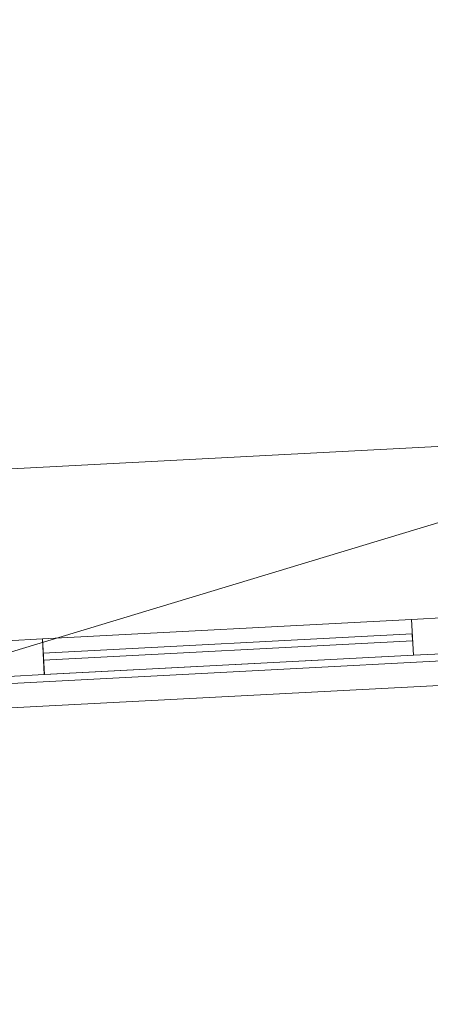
# Model space of a CAD drawing. Header units: millimetres. Extents: x -430348 to -225823, y -86243 to 5084.
# Tile 148 of 256: x -396750 to -396176, y -63559 to -62181. Entities that reach past the tile are written whole.
import ezdxf

# ---------------------------------------------------------------- set-up
doc = ezdxf.new("R2010")
doc.units = ezdxf.units.MM
for name, color, linetype, lineweight in [('A-GLAZ-CURT', 52, 'Continuous', 9), ('A-GLAZ-CWMG', 51, 'Continuous', 9), ('A-ROOF', 132, 'Continuous', 9), ('A-WALL', 113, 'Continuous', 9)]:
    doc.layers.add(name, color=color, linetype=linetype, lineweight=lineweight)

# ---------------------------------------------------------------- blocks, each defined once
blk = doc.blocks.new('System Panel - Glazed-566628-_3D_ Copy 1')
at = {"layer": 'A-GLAZ-CURT', "transparency": 33554471}
mesh = blk.add_polyface(dxfattribs=at)
corners = [(-258.6, 5), (-258.6, 5, 925), (258.6, 5, 925), (258.6, 5)]
mesh.append_faces([[corners[k] for k in face] for face in [(2, 3, 0, 1)]])
mesh = blk.add_polyface(dxfattribs=at)
corners = [(258.6, -5), (-258.6, -5), (-258.6, 5), (258.6, 5)]
mesh.append_faces([[corners[k] for k in face] for face in [(0, 1, 2, 3)]])
mesh = blk.add_polyface(dxfattribs=at)
corners = [(-258.6, -5, 925), (258.6, -5, 925), (258.6, 5, 925), (-258.6, 5, 925)]
mesh.append_faces([[corners[k] for k in face] for face in [(3, 0, 1, 2)]])
mesh = blk.add_polyface(dxfattribs=at)
corners = [(-258.6, -5), (-258.6, -5, 925), (-258.6, 5, 925), (-258.6, 5)]
mesh.append_faces([[corners[k] for k in face] for face in [(0, 1, 2, 3)]])
mesh = blk.add_polyface(dxfattribs=at)
corners = [(258.6, -5, 925), (258.6, -5), (258.6, 5), (258.6, 5, 925)]
mesh.append_faces([[corners[k] for k in face] for face in [(0, 1, 2, 3)]])
mesh = blk.add_polyface(dxfattribs=at)
corners = [(-258.6, -5), (258.6, -5), (258.6, -5, 925), (-258.6, -5, 925)]
mesh.append_faces([[corners[k] for k in face] for face in [(2, 3, 0, 1)]])
blk = doc.blocks.new('System Panel - Glazed-566629-_3D_ Copy 1')
at = {"layer": 'A-GLAZ-CURT', "transparency": 33554471}
mesh = blk.add_polyface(dxfattribs=at)
corners = [(-258.6, 5), (-258.6, 5, 425), (258.6, 5, 425), (258.6, 5)]
mesh.append_faces([[corners[k] for k in face] for face in [(2, 3, 0, 1)]])
mesh = blk.add_polyface(dxfattribs=at)
corners = [(258.6, -5), (-258.6, -5), (-258.6, 5), (258.6, 5)]
mesh.append_faces([[corners[k] for k in face] for face in [(0, 1, 2, 3)]])
mesh = blk.add_polyface(dxfattribs=at)
corners = [(-258.6, -5, 425), (258.6, -5, 425), (258.6, 5, 425), (-258.6, 5, 425)]
mesh.append_faces([[corners[k] for k in face] for face in [(3, 0, 1, 2)]])
mesh = blk.add_polyface(dxfattribs=at)
corners = [(-258.6, -5), (-258.6, -5, 425), (-258.6, 5, 425), (-258.6, 5)]
mesh.append_faces([[corners[k] for k in face] for face in [(0, 1, 2, 3)]])
mesh = blk.add_polyface(dxfattribs=at)
corners = [(258.6, -5, 425), (258.6, -5), (258.6, 5), (258.6, 5, 425)]
mesh.append_faces([[corners[k] for k in face] for face in [(0, 1, 2, 3)]])
mesh = blk.add_polyface(dxfattribs=at)
corners = [(-258.6, -5), (258.6, -5), (258.6, -5, 425), (-258.6, -5, 425)]
mesh.append_faces([[corners[k] for k in face] for face in [(2, 3, 0, 1)]])
blk = doc.blocks.new('System Panel - Glazed-566633-_3D_ Copy 1')
at = {"layer": 'A-GLAZ-CURT', "transparency": 33554471}
mesh = blk.add_polyface(dxfattribs=at)
corners = [(-258.6, 5), (-258.6, 5, 705), (258.6, 5, 705), (258.6, 5)]
mesh.append_faces([[corners[k] for k in face] for face in [(2, 3, 0, 1)]])
mesh = blk.add_polyface(dxfattribs=at)
corners = [(258.6, -5), (-258.6, -5), (-258.6, 5), (258.6, 5)]
mesh.append_faces([[corners[k] for k in face] for face in [(0, 1, 2, 3)]])
mesh = blk.add_polyface(dxfattribs=at)
corners = [(-258.6, -5, 705), (258.6, -5, 705), (258.6, 5, 705), (-258.6, 5, 705)]
mesh.append_faces([[corners[k] for k in face] for face in [(3, 0, 1, 2)]])
mesh = blk.add_polyface(dxfattribs=at)
corners = [(-258.6, -5), (-258.6, -5, 705), (-258.6, 5, 705), (-258.6, 5)]
mesh.append_faces([[corners[k] for k in face] for face in [(0, 1, 2, 3)]])
mesh = blk.add_polyface(dxfattribs=at)
corners = [(258.6, -5, 705), (258.6, -5), (258.6, 5), (258.6, 5, 705)]
mesh.append_faces([[corners[k] for k in face] for face in [(0, 1, 2, 3)]])
mesh = blk.add_polyface(dxfattribs=at)
corners = [(-258.6, -5), (258.6, -5), (258.6, -5, 705), (-258.6, -5, 705)]
mesh.append_faces([[corners[k] for k in face] for face in [(2, 3, 0, 1)]])
blk = doc.blocks.new('Rectangular Mullion - 50mm x 50mm-566586-_3D_ Copy 1')
at = {"layer": 'A-GLAZ-CWMG'}
mesh = blk.add_polyface(dxfattribs=at)
corners = [(25, 25), (-25, 25), (-25, -25), (25, -25)]
mesh.append_faces([[corners[k] for k in face] for face in [(2, 3, 0, 1)]])
mesh = blk.add_polyface(dxfattribs=at)
corners = [(25, 25, -517.1), (25, -25, -517.1), (-25, -25, -517.1), (-25, 25, -517.1)]
mesh.append_faces([[corners[k] for k in face] for face in [(0, 1, 2, 3)]])
mesh = blk.add_polyface(dxfattribs=at)
corners = [(-25, 25), (25, 25), (25, 25, -517.1), (-25, 25, -517.1)]
mesh.append_faces([[corners[k] for k in face] for face in [(0, 1, 2, 3)]])
mesh = blk.add_polyface(dxfattribs=at)
corners = [(-25, -25), (-25, 25), (-25, 25, -517.1), (-25, -25, -517.1)]
mesh.append_faces([[corners[k] for k in face] for face in [(0, 1, 2, 3)]])
mesh = blk.add_polyface(dxfattribs=at)
corners = [(25, 25), (25, -25), (25, -25, -517.1), (25, 25, -517.1)]
mesh.append_faces([[corners[k] for k in face] for face in [(0, 1, 2, 3)]])
mesh = blk.add_polyface(dxfattribs=at)
corners = [(25, -25), (-25, -25), (-25, -25, -517.1), (25, -25, -517.1)]
mesh.append_faces([[corners[k] for k in face] for face in [(0, 1, 2, 3)]])
blk = doc.blocks.new('Rectangular Mullion - 50mm x 50mm-408426-_3D_ Copy 1')
at = {"layer": 'A-GLAZ-CWMG'}
mesh = blk.add_polyface(dxfattribs=at)
corners = [(25, 25), (-25, 25), (-25, -25), (25, -25)]
mesh.append_faces([[corners[k] for k in face] for face in [(2, 3, 0, 1)]])
mesh = blk.add_polyface(dxfattribs=at)
corners = [(-25, 25), (25, 25), (25, 25, -1000), (-25, 25, -1000)]
mesh.append_faces([[corners[k] for k in face] for face in [(0, 1, 2, 3)]])
mesh = blk.add_polyface(dxfattribs=at)
corners = [(-25, -25), (-25, 25), (-25, 25, -1000), (-25, -25, -1000)]
mesh.append_faces([[corners[k] for k in face] for face in [(0, 1, 2, 3)]])
mesh = blk.add_polyface(dxfattribs=at)
corners = [(25, 25), (25, -25), (25, -25, -1000), (25, 25, -1000)]
mesh.append_faces([[corners[k] for k in face] for face in [(0, 1, 2, 3)]])
mesh = blk.add_polyface(dxfattribs=at)
corners = [(25, -25), (-25, -25), (-25, -25, -1000), (25, -25, -1000)]
mesh.append_faces([[corners[k] for k in face] for face in [(0, 1, 2, 3)]])
blk = doc.blocks.new('Rectangular Mullion - 50mm x 50mm-566587-_3D_ Copy 1')
at = {"layer": 'A-GLAZ-CWMG'}
mesh = blk.add_polyface(dxfattribs=at)
corners = [(0, 25), (-50, 25), (-50, -25), (0, -25)]
mesh.append_faces([[corners[k] for k in face] for face in [(2, 3, 0, 1)]])
mesh = blk.add_polyface(dxfattribs=at)
corners = [(0, 25, -517.1), (0, -25, -517.1), (-50, -25, -517.1), (-50, 25, -517.1)]
mesh.append_faces([[corners[k] for k in face] for face in [(0, 1, 2, 3)]])
mesh = blk.add_polyface(dxfattribs=at)
corners = [(-50, 25), (0, 25), (0, 25, -517.1), (-50, 25, -517.1)]
mesh.append_faces([[corners[k] for k in face] for face in [(0, 1, 2, 3)]])
mesh = blk.add_polyface(dxfattribs=at)
corners = [(-50, -25), (-50, 25), (-50, 25, -517.1), (-50, -25, -517.1)]
mesh.append_faces([[corners[k] for k in face] for face in [(3, 0, 1, 2)]])
mesh = blk.add_polyface(dxfattribs=at)
corners = [(0, 25), (0, -25), (0, -25, -517.1), (0, 25, -517.1)]
mesh.append_faces([[corners[k] for k in face] for face in [(3, 0, 1, 2)]])
mesh = blk.add_polyface(dxfattribs=at)
corners = [(0, -25), (-50, -25), (-50, -25, -517.1), (0, -25, -517.1)]
mesh.append_faces([[corners[k] for k in face] for face in [(0, 1, 2, 3)]])
blk = doc.blocks.new('Rectangular Mullion - 50mm x 50mm-566588-_3D_ Copy 1')
at = {"layer": 'A-GLAZ-CWMG'}
mesh = blk.add_polyface(dxfattribs=at)
corners = [(0, 25), (-50, 25), (-50, -25), (0, -25)]
mesh.append_faces([[corners[k] for k in face] for face in [(3, 0, 1, 2)]])
mesh = blk.add_polyface(dxfattribs=at)
corners = [(0, 25, -517.1), (0, -25, -517.1), (-50, -25, -517.1), (-50, 25, -517.1)]
mesh.append_faces([[corners[k] for k in face] for face in [(3, 0, 1, 2)]])
mesh = blk.add_polyface(dxfattribs=at)
corners = [(-50, 25), (0, 25), (0, 25, -517.1), (-50, 25, -517.1)]
mesh.append_faces([[corners[k] for k in face] for face in [(0, 1, 2, 3)]])
mesh = blk.add_polyface(dxfattribs=at)
corners = [(-50, -25), (-50, 25), (-50, 25, -517.1), (-50, -25, -517.1)]
mesh.append_faces([[corners[k] for k in face] for face in [(0, 1, 2, 3)]])
mesh = blk.add_polyface(dxfattribs=at)
corners = [(0, 25), (0, -25), (0, -25, -517.1), (0, 25, -517.1)]
mesh.append_faces([[corners[k] for k in face] for face in [(0, 1, 2, 3)]])
mesh = blk.add_polyface(dxfattribs=at)
corners = [(0, -25), (-50, -25), (-50, -25, -517.1), (0, -25, -517.1)]
mesh.append_faces([[corners[k] for k in face] for face in [(0, 1, 2, 3)]])
blk = doc.blocks.new('Rectangular Mullion - 50mm x 50mm-353372-_3D_ Copy 1')
at = {"layer": 'A-GLAZ-CWMG'}
mesh = blk.add_polyface(dxfattribs=at)
corners = [(25, 25, -500), (25, -25, -500), (-25, -25, -500), (-25, 25, -500)]
mesh.append_faces([[corners[k] for k in face] for face in [(0, 1, 2, 3)]])
mesh = blk.add_polyface(dxfattribs=at)
corners = [(-25, 25), (25, 25), (25, 25, -500), (-25, 25, -500)]
mesh.append_faces([[corners[k] for k in face] for face in [(3, 0, 1, 2)]])
mesh = blk.add_polyface(dxfattribs=at)
corners = [(-25, -25), (-25, 25), (-25, 25, -500), (-25, -25, -500)]
mesh.append_faces([[corners[k] for k in face] for face in [(3, 0, 1, 2)]])
mesh = blk.add_polyface(dxfattribs=at)
corners = [(25, 25), (25, -25), (25, -25, -500), (25, 25, -500)]
mesh.append_faces([[corners[k] for k in face] for face in [(3, 0, 1, 2)]])
mesh = blk.add_polyface(dxfattribs=at)
corners = [(25, -25), (-25, -25), (-25, -25, -500), (25, -25, -500)]
mesh.append_faces([[corners[k] for k in face] for face in [(3, 0, 1, 2)]])
blk = doc.blocks.new('Rectangular Mullion - 50mm x 50mm-486991-_3D_ Copy 1')
at = {"layer": 'A-GLAZ-CWMG'}
mesh = blk.add_polyface(dxfattribs=at)
corners = [(25, 25), (-25, 25), (-25, -25), (25, -25)]
mesh.append_faces([[corners[k] for k in face] for face in [(2, 3, 0, 1)]])
mesh = blk.add_polyface(dxfattribs=at)
corners = [(-25, 25), (25, 25), (25, 25, -780), (-25, 25, -780)]
mesh.append_faces([[corners[k] for k in face] for face in [(3, 0, 1, 2)]])
mesh = blk.add_polyface(dxfattribs=at)
corners = [(-25, -25), (-25, 25), (-25, 25, -780), (-25, -25, -780)]
mesh.append_faces([[corners[k] for k in face] for face in [(3, 0, 1, 2)]])
mesh = blk.add_polyface(dxfattribs=at)
corners = [(25, 25), (25, -25), (25, -25, -780), (25, 25, -780)]
mesh.append_faces([[corners[k] for k in face] for face in [(3, 0, 1, 2)]])
mesh = blk.add_polyface(dxfattribs=at)
corners = [(25, -25), (-25, -25), (-25, -25, -780), (25, -25, -780)]
mesh.append_faces([[corners[k] for k in face] for face in [(3, 0, 1, 2)]])

msp = doc.modelspace()

# ---------------------------------------------------------------- block references
at = {"layer": 'A-GLAZ-CURT', "transparency": 33554471, "rotation": 3.000000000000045}
for name, p in [('System Panel - Glazed-566628-_3D_ Copy 1', (-396458.9, -63058.8, 60420.9)), ('System Panel - Glazed-566629-_3D_ Copy 1', (-396458.9, -63058.8, 61395.9)), ('System Panel - Glazed-566633-_3D_ Copy 1', (-396458.9, -63058.8, 62920.9)), ('System Panel - Glazed-566629-_3D_ Copy 1', (-396458.9, -63058.8, 63675.9))]:
    msp.add_blockref(name, p, dxfattribs=at)
at = {"layer": 'A-GLAZ-CWMG', "extrusion": (0.99863, 0.052336, 0), "rotation": 90}
for name, p in [('Rectangular Mullion - 50mm x 50mm-566586-_3D_ Copy 1', (-42223.4, 61370.9, -398957.2)), ('Rectangular Mullion - 50mm x 50mm-566588-_3D_ Copy 1', (-42223.4, 61870.9, -398957.2)), ('Rectangular Mullion - 50mm x 50mm-566586-_3D_ Copy 1', (-42223.4, 63650.9, -398957.2)), ('Rectangular Mullion - 50mm x 50mm-566588-_3D_ Copy 1', (-42223.4, 64150.9, -398957.2))]:
    msp.add_blockref(name, p, dxfattribs=at)
at = {"layer": 'A-GLAZ-CWMG', "extrusion": (-0.99863, -0.052336, 0), "rotation": 270}
for p in [(42223.4, 60370.9, 399474.4), (42223.4, 62870.9, 399474.4)]:
    msp.add_blockref('Rectangular Mullion - 50mm x 50mm-566587-_3D_ Copy 1', p, dxfattribs=at)
at = {"layer": 'A-GLAZ-CWMG', "extrusion": (0, 0, -1), "rotation": 176.9999999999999}
for name, p in [('Rectangular Mullion - 50mm x 50mm-408426-_3D_ Copy 1', (396175.7, -63044, -60370.9)), ('Rectangular Mullion - 50mm x 50mm-353372-_3D_ Copy 1', (396175.7, -63044, -61370.9)), ('Rectangular Mullion - 50mm x 50mm-486991-_3D_ Copy 1', (396175.7, -63044, -62870.9)), ('Rectangular Mullion - 50mm x 50mm-353372-_3D_ Copy 1', (396175.7, -63044, -63650.9)), ('Rectangular Mullion - 50mm x 50mm-408426-_3D_ Copy 1', (396742.1, -63073.7, -60370.9)), ('Rectangular Mullion - 50mm x 50mm-353372-_3D_ Copy 1', (396742.1, -63073.7, -61370.9)), ('Rectangular Mullion - 50mm x 50mm-486991-_3D_ Copy 1', (396742.1, -63073.7, -62870.9)), ('Rectangular Mullion - 50mm x 50mm-353372-_3D_ Copy 1', (396742.1, -63073.7, -63650.9))]:
    msp.add_blockref(name, p, dxfattribs=at)

# ---------------------------------------------------------------- meshes
at = {"layer": 'A-ROOF'}
mesh = msp.add_polyface(dxfattribs=at)
corners = [(-404678.7, -63558.8, 64150.9), (-401332.4, -59842.4, 66627), (-399187.3, -59729.9, 66627), (-399154.4, -60357.5, 66186.9), (-398275.6, -60311.4, 66186.9), (-398308.5, -59683.9, 66627), (-386809.9, -59081.3, 66627), (-386778.9, -59673.4, 66211.8), (-385881.4, -59626.4, 66211.8), (-385912.4, -59034.2, 66627), (-383738.9, -58920.3, 66627), (-380022.5, -62266.6, 64150.9)]
mesh.append_faces([[corners[k] for k in face] for face in [(3, 0, 1, 2)]], dxfattribs={"vtx0": -1})
mesh.append_faces([[corners[k] for k in face] for face in [(8, 11, 7)]], dxfattribs={"vtx0": -1, "vtx1": -1})
mesh.append_faces([[corners[k] for k in face] for face in [(0, 3, 4, 11)]], dxfattribs={"vtx0": -1, "vtx2": -1})
mesh.append_faces([[corners[k] for k in face] for face in [(10, 11, 8, 9)]], dxfattribs={"vtx1": -1})
mesh.append_faces([[corners[k] for k in face] for face in [(4, 5, 7, 11)]], dxfattribs={"vtx1": -1, "vtx2": -1, "vtx3": -1})
mesh.append_faces([[corners[k] for k in face] for face in [(5, 6, 7)]], dxfattribs={"vtx2": -1})
mesh = msp.add_polyface(dxfattribs=at)
corners = [(-401332.4, -59842.4, 66749), (-404678.7, -63558.8, 64273), (-380022.5, -62266.6, 64273), (-383738.9, -58920.3, 66749), (-385912.4, -59034.2, 66749), (-385881.4, -59626.4, 66333.9), (-386778.9, -59673.4, 66333.9), (-386809.9, -59081.3, 66749), (-398308.5, -59683.9, 66749), (-398275.6, -60311.4, 66309), (-399154.4, -60357.5, 66309), (-399187.3, -59729.9, 66749)]
mesh.append_faces([[corners[k] for k in face] for face in [(5, 2, 3, 4)]], dxfattribs={"vtx0": -1})
mesh.append_faces([[corners[k] for k in face] for face in [(2, 5, 6, 9)]], dxfattribs={"vtx0": -1, "vtx2": -1, "vtx3": -1})
mesh.append_faces([[corners[k] for k in face] for face in [(0, 1, 10, 11), (8, 9, 6, 7)]], dxfattribs={"vtx1": -1})
mesh.append_faces([[corners[k] for k in face] for face in [(9, 10, 1, 2)]], dxfattribs={"vtx1": -1, "vtx3": -1})
mesh = msp.add_polyface(dxfattribs=at)
corners = [(-380022.5, -62266.6, 64273), (-404678.7, -63558.8, 64273), (-404678.7, -63558.8, 64150.9), (-380022.5, -62266.6, 64150.9)]
mesh.append_faces([[corners[k] for k in face] for face in [(1, 2, 3, 0)]])
at = {"layer": 'A-WALL'}
mesh = msp.add_polyface(dxfattribs=at)
corners = [(-395328.6, -62734.3, 57947.5), (-395738.3, -62755.7, 57947.5), (-397224.6, -62833.6, 57947.5), (-397224.6, -62833.6, 60370.9), (-395738.3, -62755.7, 60370.9), (-395328.6, -62734.3, 60370.9), (-395328.6, -62734.3, 61870.9), (-395738.3, -62755.7, 61870.9), (-397224.6, -62833.6, 61870.9), (-397224.6, -62833.6, 62870.9), (-395738.3, -62755.7, 62870.9), (-395328.6, -62734.3, 62870.9), (-395328.6, -62734.3, 64150.9), (-395738.3, -62755.7, 64150.9), (-397224.6, -62833.6, 64150.9), (-397224.6, -62833.6, 64384.8), (-395738.3, -62755.7, 64384.8), (-395328.6, -62734.3, 64384.8)]
mesh.append_faces([[corners[k] for k in face] for face in [(3, 4, 1, 2)]], dxfattribs={"vtx1": -1})
mesh.append_faces([[corners[k] for k in face] for face in [(5, 0, 1, 4), (8, 9, 10, 7), (14, 15, 16, 13)]], dxfattribs={"vtx2": -1})
mesh.append_faces([[corners[k] for k in face] for face in [(10, 11, 6, 7), (16, 17, 12, 13)]], dxfattribs={"vtx3": -1})
mesh = msp.add_polyface(dxfattribs=at)
corners = [(-395592.3, -63048.5, 57947.5), (-396939.2, -63119.1, 57947.5), (-397224.6, -62833.6, 57947.5), (-395738.3, -62755.7, 57947.5), (-395328.6, -62734.3, 57947.5)]
mesh.append_faces([[corners[k] for k in face] for face in [(3, 0, 1, 2)]], dxfattribs={"vtx0": -1})
mesh.append_faces([[corners[k] for k in face] for face in [(3, 4, 0)]], dxfattribs={"vtx2": -1})
mesh = msp.add_polyface(dxfattribs=at)
corners = [(-396939.2, -63119.1, 64150.9), (-397224.6, -62833.6, 64150.9), (-395738.3, -62755.7, 64150.9), (-395328.6, -62734.3, 64150.9), (-395592.3, -63048.5, 64150.9)]
mesh.append_faces([[corners[k] for k in face] for face in [(2, 4, 0, 1)]], dxfattribs={"vtx0": -1})
mesh.append_faces([[corners[k] for k in face] for face in [(3, 4, 2)]], dxfattribs={"vtx1": -1})
mesh = msp.add_polyface(dxfattribs=at)
corners = [(-397224.6, -62833.6, 62870.9), (-396939.2, -63119.1, 62870.9), (-395592.3, -63048.5, 62870.9), (-395328.6, -62734.3, 62870.9), (-395738.3, -62755.7, 62870.9)]
mesh.append_faces([[corners[k] for k in face] for face in [(4, 1, 2, 3)]], dxfattribs={"vtx0": -1})
mesh.append_faces([[corners[k] for k in face] for face in [(0, 1, 4)]], dxfattribs={"vtx1": -1})
mesh = msp.add_polyface(dxfattribs=at)
corners = [(-396939.2, -63119.1, 61870.9), (-397224.6, -62833.6, 61870.9), (-395738.3, -62755.7, 61870.9), (-395328.6, -62734.3, 61870.9), (-395592.3, -63048.5, 61870.9)]
mesh.append_faces([[corners[k] for k in face] for face in [(2, 4, 0, 1)]], dxfattribs={"vtx0": -1})
mesh.append_faces([[corners[k] for k in face] for face in [(3, 4, 2)]], dxfattribs={"vtx1": -1})
mesh = msp.add_polyface(dxfattribs=at)
corners = [(-397224.6, -62833.6, 60370.9), (-396939.2, -63119.1, 60370.9), (-395592.3, -63048.5, 60370.9), (-395328.6, -62734.3, 60370.9), (-395738.3, -62755.7, 60370.9)]
mesh.append_faces([[corners[k] for k in face] for face in [(4, 1, 2, 3)]], dxfattribs={"vtx0": -1})
mesh.append_faces([[corners[k] for k in face] for face in [(0, 1, 4)]], dxfattribs={"vtx1": -1})
mesh = msp.add_polyface(dxfattribs=at)
corners = [(-396939.2, -63119.1, 64174.7), (-395592.3, -63048.5, 64174.7), (-395328.6, -62734.3, 64384.8), (-395738.3, -62755.7, 64384.8), (-397224.6, -62833.6, 64384.8)]
mesh.append_faces([[corners[k] for k in face] for face in [(4, 0, 3)]], dxfattribs={"vtx1": -1})
mesh.append_faces([[corners[k] for k in face] for face in [(1, 2, 3, 0)]], dxfattribs={"vtx2": -1})
mesh = msp.add_polyface(dxfattribs=at)
corners = [(-396939.2, -63119.1, 57947.5), (-395592.3, -63048.5, 57947.5), (-395592.3, -63048.5, 60370.9), (-396939.2, -63119.1, 60370.9), (-395592.3, -63048.5, 62870.9), (-396939.2, -63119.1, 62870.9), (-396939.2, -63119.1, 61870.9), (-395592.3, -63048.5, 61870.9), (-396939.2, -63119.1, 64174.7), (-396939.2, -63119.1, 64150.9), (-395592.3, -63048.5, 64150.9), (-395592.3, -63048.5, 64174.7)]
mesh.append_faces([[corners[k] for k in face] for face in [(3, 0, 1, 2), (4, 5, 6, 7), (8, 9, 10, 11)]])

doc.saveas('drawing.dxf')
